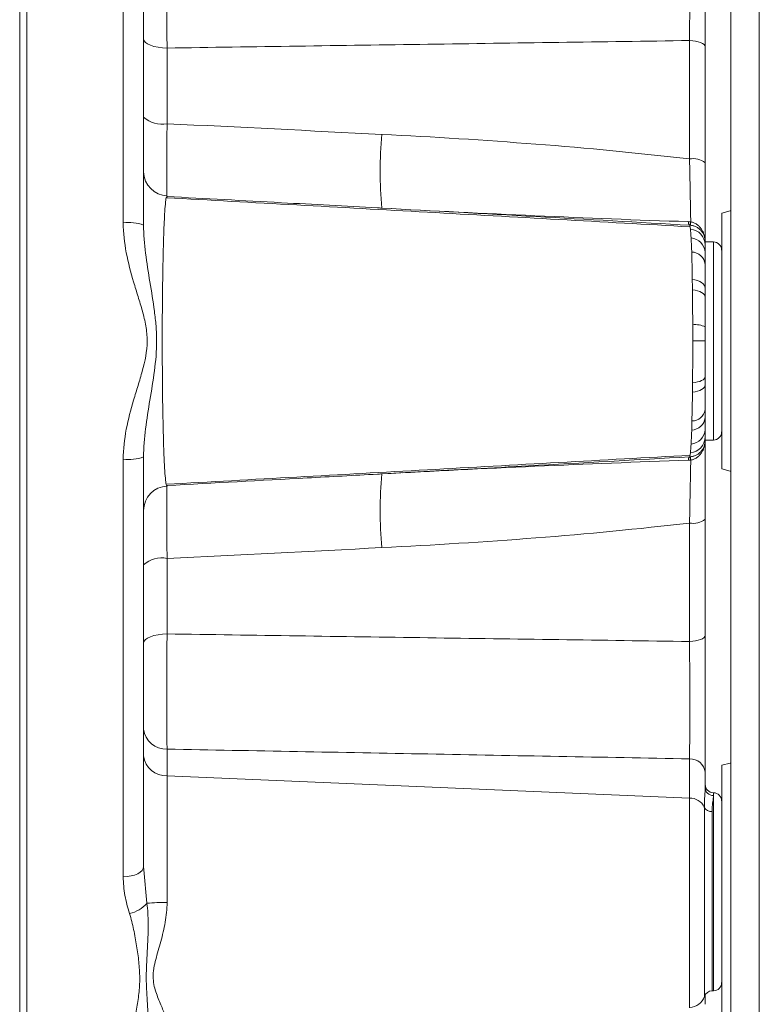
# Model space of a CAD drawing. Header units: millimetres. Extents: x 755 to 2246, y 770 to 3170.
# Tile 8 of 13: x 1667 to 1757, y 1994 to 2114. Entities that reach past the tile are written whole.
import ezdxf

# ---------------------------------------------------------------- set-up
doc = ezdxf.new("R2010")
doc.units = ezdxf.units.MM

msp = doc.modelspace()

# ---------------------------------------------------------------- linework, layer by layer
at = {"color": 7, "linetype": 'Continuous', "lineweight": 15}
for p, q in [((1753.27, 1842.53), (1753.27, 2224.95)), ((1756.72, 1842.53), (1756.72, 2224.95)), ((1666.9, 2074.55), (1666.9, 2206.44)), ((1667.76, 2193.83), (1667.76, 1942.67)), ((1679.48, 2088.91), (1679.48, 2139.65)), ((1681.95, 2138.41), (1681.95, 2088.64)), ((1748.25, 2096.66), (1748.25, 2111.05)), ((1750.15, 2110.3), (1750.15, 2096.21)), ((1684.8, 2110.14), (1684.8, 2100.95)), ((1684.8, 2092.08), (1684.69, 2091.93)), ((1752.16, 2059), (1752.16, 2090.09)), ((1748.32, 2088.34), (1748.27, 2088.61)), ((1748.36, 2088.14), (1748.32, 2088.34)), ((1751.15, 2086.58), (1750.15, 2086.58)), ((1751.15, 2062.51), (1751.15, 2086.58)), ((1666.9, 1942.65), (1666.9, 2074.55)), ((1750.15, 2062.51), (1751.15, 2062.51)), ((1679.48, 2009.45), (1679.48, 2060.18)), ((1681.95, 2060.46), (1681.95, 2010.68)), ((1748.27, 2060.48), (1748.32, 2060.75)), ((1748.32, 2060.75), (1748.36, 2060.97)), ((1718.9, 2058.84), (1713.08, 2058.53)), ((1714.49, 2058.6), (1710.89, 2058.4)), ((1715.56, 2058.66), (1713.43, 2058.54)), ((1750.15, 2052.88), (1750.15, 2038.79)), ((1748.25, 2038.04), (1748.25, 2052.43)), ((1684.8, 2048.14), (1684.8, 2038.96)), ((1684.8, 2024.96), (1684.8, 2021.71)), ((1748.25, 2019.02), (1748.25, 2023.78)), ((1752.16, 1992.26), (1752.16, 2023)), ((1684.8, 2021.71), (1684.8, 2006.34)), ((1748.25, 2019.02), (1684.8, 2021.71)), ((1750.15, 2022.16), (1750.15, 2020.29)), ((1751.15, 2019.67), (1751.15, 2019.32)), ((1751.15, 1995.6), (1751.15, 2019.32)), ((1748.25, 1993.55), (1748.25, 2019.02)), ((1750.05, 1994.91), (1750.05, 2017.92)), ((1751, 2017.37), (1751, 1995.6)), ((1681.95, 2010.68), (1681.98, 2010.3)), ((1681.98, 2010.3), (1682.36, 2006.23)), ((1751, 1995.6), (1751.15, 1995.6)), ((1750.15, 1995.13), (1750.15, 1993.96))]:
    msp.add_line(p, q, dxfattribs=at)
at = {"color": 7, "linetype": 'Continuous', "lineweight": 15, "flags": 128}
for points in [[(1681.95, 2111.2), (1682, 2111), (1682.16, 2110.81), (1682.42, 2110.63), (1682.77, 2110.47), (1683.2, 2110.33), (1683.7, 2110.23), (1684.23, 2110.17), (1684.8, 2110.14)], [(1748.25, 2111.05), (1748.63, 2111.03), (1748.99, 2110.98), (1749.31, 2110.91), (1749.6, 2110.82), (1749.83, 2110.71), (1750.01, 2110.58), (1750.12, 2110.44), (1750.15, 2110.3)], [(1753.27, 2090.39), (1753.18, 2090.36), (1752.16, 2090.09)], [(1750.15, 2080.98), (1750.12, 2081.16), (1750.04, 2081.34), (1749.9, 2081.5), (1749.71, 2081.65), (1749.48, 2081.78), (1749.21, 2081.89), (1748.91, 2081.97), (1748.58, 2082.03)], [(1750.15, 2079.89), (1750.12, 2080.04), (1750.04, 2080.18), (1749.9, 2080.32), (1749.72, 2080.44), (1749.49, 2080.55), (1749.22, 2080.64), (1748.92, 2080.71), (1748.6, 2080.75)], [(1750.15, 2074.55), (1750.12, 2074.55), (1750.04, 2074.55), (1749.91, 2074.55), (1749.73, 2074.55), (1749.5, 2074.55), (1749.24, 2074.55), (1748.95, 2074.55), (1748.64, 2074.55)], [(1750.15, 2070.18), (1750.12, 2070.06), (1750.04, 2069.94), (1749.91, 2069.83), (1749.72, 2069.73), (1749.49, 2069.64), (1749.23, 2069.57), (1748.93, 2069.51), (1748.62, 2069.47)], [(1750.15, 2069.2), (1750.12, 2069.05), (1750.04, 2068.91), (1749.9, 2068.77), (1749.72, 2068.65), (1749.49, 2068.54), (1749.22, 2068.45), (1748.92, 2068.38), (1748.6, 2068.34)], [(1752.16, 2059), (1753.18, 2058.73), (1753.27, 2058.7)], [(1684.8, 2038.96), (1684.23, 2038.93), (1683.7, 2038.86), (1683.2, 2038.76), (1682.77, 2038.62), (1682.42, 2038.46), (1682.16, 2038.28), (1682, 2038.09), (1681.95, 2037.89)], [(1750.15, 2038.79), (1750.12, 2038.65), (1750.01, 2038.51), (1749.83, 2038.38), (1749.6, 2038.27), (1749.31, 2038.18), (1748.99, 2038.11), (1748.63, 2038.06), (1748.25, 2038.04)], [(1753.27, 2023.3), (1753.18, 2023.27), (1752.16, 2023)], [(1681.95, 2010.68), (1681.9, 2010.45), (1681.76, 2010.22), (1681.53, 2010), (1681.23, 2009.82), (1680.86, 2009.66), (1680.43, 2009.55), (1679.97, 2009.47), (1679.48, 2009.45)]]:
    msp.add_lwpolyline(points, dxfattribs=at)
at = {"color": 7, "linetype": 'Continuous', "lineweight": 15}
for centre, radius, start, end in [((1684.17, 2104.21), 3.32, 228.0381, 280.9262), ((1761.61, 2095.04), 50.93, 174.7974, 184.8967), ((1748.68, 2094.27), 2.43, 52.7726, 100.1748), ((1684.96, 2095.18), 3.01, 181.7033, 267.2323), ((1710.87, 2090.76), 0.0754, 266.4654, 284.9729), ((1680.08, 2083.09), 5.85, 71.4335, 95.898), ((1748.72, 2089.06), 0.629, 180.9516, 224.8198), ((1750.01, 2088.81), 1.63, 172.5927, 187.4073), ((1748.19, 2086.18), 1.96, 0.8785, 84.9861), ((1748.29, 2085.2), 1.87, 2.9352, 85.4269), ((1751.15, 2085.58), 1, 0, 90), ((1748.44, 2083.64), 1.72, 6.7816, 87.8522), ((1748.94, 2073.87), 2.67, 63.0169, 96.538), ((1748.54, 2066.47), 1.64, 270.0787, 350.0888), ((1748.44, 2065.45), 1.72, 272.148, 353.2187), ((1748.29, 2063.89), 1.87, 274.5731, 357.065), ((1748.19, 2062.92), 1.96, 275.0225, 359.0941), ((1751.15, 2063.51), 1, 270, 0), ((1680.08, 2066), 5.85, 264.102, 288.5665), ((1748.72, 2060.03), 0.629, 135.1802, 179.0484), ((1750.01, 2060.28), 1.63, 172.5927, 187.4073), ((1761.61, 2054.06), 50.93, 175.1033, 185.2026), ((1684.95, 2053.92), 3.01, 92.706, 179.3937), ((1748.68, 2054.82), 2.43, 259.8252, 307.2274), ((1684.17, 2044.88), 3.32, 79.0738, 131.9619), ((1684.66, 2027.69), 2.73, 186.2757, 272.8274), ((1684.66, 2024.44), 2.73, 186.2757, 272.8274), ((1748.34, 2021.96), 1.82, 6.2757, 92.8274), ((1751.15, 2020.67), 1, 180, 270), ((1751.14, 2020.31), 0.989, 180.8543, 270.8295), ((1751.15, 2018.66), 1, 0, 90), ((1748.26, 2017.03), 1.99, 26.602, 90.3809), ((1750.94, 2018.38), 1.01, 206.8621, 272.8841), ((1679.47, 2008.77), 3.85, 281.5622, 318.7087), ((1684.62, 1983.12), 23.22, 89.5637, 95.5889), ((1751.15, 1996.6), 1, 270, 0), ((1751, 1994.59), 1, 90, 161.3036), ((1748.15, 1995.56), 2.01, 273, 341.3036)]:
    msp.add_arc(centre, radius, start, end, dxfattribs=at)
for points, knots in [([(1750.15, 2126.93), (1750.15, 2126.47), (1750.15, 2125.45), (1750.15, 2124.26), (1750.15, 2122.98), (1750.15, 2122.31), (1750.15, 2120.91), (1750.15, 2120.19), (1750.15, 2119.06), (1750.15, 2118.68), (1750.15, 2117.92), (1750.15, 2117.54), (1750.15, 2116.38), (1750.15, 2115.61), (1750.15, 2114.44), (1750.15, 2114.05), (1750.15, 2113.28), (1750.15, 2112.9), (1750.15, 2111.77), (1750.15, 2111.02), (1750.15, 2110.3)], [0, 0, 0, 0, 0.125, 0.25, 0.25, 0.375, 0.375, 0.5, 0.5, 0.5625, 0.5625, 0.625, 0.625, 0.75, 0.75, 0.8125, 0.8125, 0.875, 0.875, 1, 1, 1, 1]), ([(1748.25, 2111.05), (1748.25, 2111.68), (1748.26, 2112.31), (1748.26, 2113.28), (1748.27, 2113.61), (1748.27, 2114.27), (1748.27, 2114.6), (1748.27, 2115.61), (1748.28, 2116.27), (1748.28, 2117.59), (1748.28, 2118.24), (1748.28, 2119.53), (1748.28, 2120.15), (1748.28, 2121.35), (1748.27, 2121.92), (1748.27, 2123.02), (1748.26, 2124.04), (1748.25, 2124.91), (1748.25, 2125.31)], [0, 0, 0, 0, 0.125, 0.125, 0.1875, 0.1875, 0.25, 0.25, 0.375, 0.375, 0.5, 0.5, 0.625, 0.625, 0.75, 0.75, 0.875, 1, 1, 1, 1]), ([(1684.8, 2124.13), (1684.79, 2123.74), (1684.79, 2123.31), (1684.78, 2122.39), (1684.77, 2121.89), (1684.77, 2120.81), (1684.76, 2120.25), (1684.76, 2119.08), (1684.76, 2118.47), (1684.76, 2117.53), (1684.76, 2117.21), (1684.76, 2116.57), (1684.76, 2116.25), (1684.76, 2115.28), (1684.77, 2114.63), (1684.77, 2113.64), (1684.77, 2113.31), (1684.78, 2112.66), (1684.78, 2112.34), (1684.79, 2111.38), (1684.79, 2110.75), (1684.8, 2110.14)], [0, 0, 0, 0, 0.125, 0.125, 0.25, 0.25, 0.375, 0.375, 0.5, 0.5, 0.5625, 0.5625, 0.625, 0.625, 0.75, 0.75, 0.8125, 0.8125, 0.875, 0.875, 1, 1, 1, 1]), ([(1748.25, 2111.05), (1737.66, 2110.9), (1727.07, 2110.75), (1716.48, 2110.6), (1705.92, 2110.45), (1695.36, 2110.29), (1684.8, 2110.14)], [0.00190489, 0.00190489, 0.00190489, 0.00190489, 0.03374003, 0.03374003, 0.03374003, 0.06548481, 0.06548481, 0.06548481, 0.06548481]), ([(1684.8, 2100.95), (1684.79, 2100.31), (1684.79, 2099.7), (1684.78, 2098.51), (1684.77, 2097.94), (1684.76, 2096.84), (1684.76, 2096.33), (1684.76, 2095.38), (1684.76, 2094.94), (1684.76, 2094.34), (1684.76, 2094.15), (1684.76, 2093.8), (1684.76, 2093.64), (1684.76, 2093.18), (1684.76, 2092.92), (1684.77, 2092.61), (1684.77, 2092.52), (1684.77, 2092.36), (1684.78, 2092.3), (1684.78, 2092.14), (1684.79, 2092.09), (1684.8, 2092.1)], [0, 0, 0, 0, 0.125, 0.125, 0.25, 0.25, 0.375, 0.375, 0.5, 0.5, 0.5625, 0.5625, 0.625, 0.625, 0.75, 0.75, 0.8125, 0.8125, 0.875, 0.875, 1, 1, 1, 1]), ([(1710.89, 2099.65), (1717.13, 2099.34), (1723.36, 2098.95), (1735.82, 2097.98), (1742.04, 2097.39), (1748.25, 2096.66)], [0, 0, 0, 0, 0.5, 0.5, 1, 1, 1, 1]), ([(1748.4, 2089.02), (1748.39, 2089.44), (1748.38, 2089.92), (1748.37, 2090.74), (1748.36, 2091.03), (1748.35, 2091.63), (1748.34, 2091.95), (1748.33, 2092.92), (1748.31, 2093.62), (1748.28, 2095.1), (1748.27, 2095.87), (1748.25, 2096.66)], [0, 0, 0, 0, 0.25, 0.25, 0.375, 0.375, 0.5, 0.5, 0.75, 0.75, 1, 1, 1, 1]), ([(1750.15, 2096.21), (1750.15, 2095.16), (1750.15, 2094.16), (1750.15, 2092.73), (1750.15, 2092.27), (1750.15, 2091.36), (1750.15, 2090.93), (1750.15, 2090.11), (1750.15, 2089.72), (1750.15, 2088.97), (1750.15, 2088.62), (1750.15, 2087.63), (1750.15, 2087.07), (1750.15, 2086.62)], [0, 0, 0, 0, 0.25, 0.25, 0.375, 0.375, 0.5, 0.5, 0.625, 0.625, 0.75, 0.75, 1, 1, 1, 1]), ([(1684.69, 2091.93), (1684.69, 2091.93), (1684.66, 2091.88), (1684.59, 2091.2), (1684.48, 2089.8), (1684.39, 2087.6), (1684.32, 2084.88), (1684.27, 2082.32), (1684.23, 2079.52), (1684.22, 2076.59), (1684.21, 2073.59), (1684.23, 2070.64), (1684.25, 2067.78), (1684.3, 2065.13), (1684.35, 2062.74), (1684.42, 2060.7), (1684.5, 2059.03), (1684.59, 2057.86), (1684.66, 2057.24), (1684.69, 2057.16), (1684.69, 2057.15)], [0, 0, 0, 0, 0.00427, 0.063412, 0.124251, 0.220055, 0.279071, 0.339812, 0.39883, 0.459594, 0.518465, 0.579074, 0.637901, 0.698455, 0.757299, 0.81785, 0.876815, 0.937472, 0.996558, 1, 1, 1, 1]), ([(1748.33, 2088.42), (1737.69, 2089.01), (1716.47, 2090.2), (1695.27, 2091.37), (1684.69, 2091.95)], [0, 0, 0, 0, 0.501235, 1, 1, 1, 1]), ([(1710.35, 2090.72), (1706.46, 2090.93), (1702.58, 2091.14), (1698.69, 2091.35), (1694.06, 2091.6), (1689.43, 2091.85), (1684.8, 2092.1)], [0.00052452, 0.00052452, 0.00052452, 0.00052452, 0.0122076, 0.0122076, 0.0122076, 0.02613593, 0.02613593, 0.02613593, 0.02613593]), ([(1710.87, 2090.69), (1717.07, 2090.35), (1723.27, 2090.04), (1735.68, 2089.49), (1741.88, 2089.24), (1748.09, 2089.05)], [0, 0, 0, 0, 0.5, 0.5, 1, 1, 1, 1]), ([(1748.27, 2088.61), (1742.04, 2088.97), (1735.81, 2089.32), (1723.35, 2090.01), (1717.12, 2090.35), (1710.89, 2090.69)], [0, 0, 0, 0, 0.5, 0.5, 1, 1, 1, 1]), ([(1679.48, 2060.18), (1679.48, 2061.41), (1679.62, 2062.62), (1680.08, 2065.01), (1680.39, 2066.19), (1680.91, 2067.96), (1681.09, 2068.55), (1681.45, 2069.72), (1681.63, 2070.31), (1682.12, 2072.08), (1682.38, 2073.28), (1682.38, 2075.17), (1682.32, 2075.78), (1682.11, 2076.99), (1681.96, 2077.59), (1681.64, 2078.78), (1681.46, 2079.36), (1681.09, 2080.54), (1680.91, 2081.13), (1680.39, 2082.89), (1680.08, 2084.08), (1679.62, 2086.47), (1679.48, 2087.68), (1679.48, 2088.91)], [0, 0, 0, 0, 0.125, 0.125, 0.25, 0.25, 0.3125, 0.3125, 0.375, 0.375, 0.5, 0.5, 0.5625, 0.5625, 0.625, 0.625, 0.6875, 0.6875, 0.75, 0.75, 0.875, 0.875, 1, 1, 1, 1]), ([(1748.4, 2089.02), (1748.53, 2089), (1748.66, 2088.96), (1748.9, 2088.86), (1749.02, 2088.79), (1749.24, 2088.63), (1749.34, 2088.55), (1749.53, 2088.35), (1749.61, 2088.25), (1749.76, 2088.03), (1749.83, 2087.91), (1749.94, 2087.67), (1749.99, 2087.54), (1750.07, 2087.29), (1750.1, 2087.16), (1750.14, 2086.89), (1750.15, 2086.76), (1750.15, 2086.62)], [0, 0, 0, 0, 0.125, 0.125, 0.25, 0.25, 0.375, 0.375, 0.5, 0.5, 0.625, 0.625, 0.75, 0.75, 0.875, 0.875, 1, 1, 1, 1]), ([(1681.95, 2088.64), (1681.95, 2087.49), (1682.05, 2086.35), (1682.34, 2084.05), (1682.52, 2082.89), (1682.91, 2080.54), (1683.11, 2079.36), (1683.34, 2077.57), (1683.41, 2076.97), (1683.5, 2075.77), (1683.53, 2075.16), (1683.53, 2073.32), (1683.42, 2072.11), (1683.11, 2069.73), (1682.91, 2068.55), (1682.52, 2066.2), (1682.34, 2065.04), (1682.05, 2062.74), (1681.95, 2061.6), (1681.95, 2060.46)], [0, 0, 0, 0, 0.125, 0.125, 0.25, 0.25, 0.375, 0.375, 0.4375, 0.4375, 0.5, 0.5, 0.625, 0.625, 0.75, 0.75, 0.875, 0.875, 1, 1, 1, 1]), ([(1748.4, 2088.6), (1748.53, 2088.59), (1748.65, 2088.56), (1748.9, 2088.48), (1749.01, 2088.43), (1749.24, 2088.31), (1749.34, 2088.24), (1749.53, 2088.08), (1749.61, 2087.99), (1749.77, 2087.81), (1749.83, 2087.71), (1749.92, 2087.56), (1749.95, 2087.51), (1750, 2087.4), (1750.02, 2087.35), (1750.07, 2087.19), (1750.1, 2087.08), (1750.14, 2086.85), (1750.15, 2086.74), (1750.15, 2086.62)], [0, 0, 0, 0, 0.125, 0.125, 0.25, 0.25, 0.375, 0.375, 0.5, 0.5, 0.625, 0.625, 0.6875, 0.6875, 0.75, 0.75, 0.875, 0.875, 1, 1, 1, 1]), ([(1750.15, 2086.62), (1750.15, 2086.62), (1750.15, 2086.63), (1750.15, 2086.61), (1750.15, 2086.59), (1750.15, 2086.48), (1750.15, 2086.37), (1750.15, 2086.21)], [0, 0, 0, 0, 0.25, 0.25, 0.5, 0.5, 1, 1, 1, 1]), ([(1748.58, 2082.03), (1748.57, 2082.66), (1748.56, 2083.25), (1748.54, 2084.36), (1748.52, 2084.88), (1748.51, 2085.36)], [0, 0, 0, 0, 0.5, 0.5, 1, 1, 1, 1]), ([(1750.15, 2083.84), (1750.15, 2083.43), (1750.15, 2082.99), (1750.15, 2082.04), (1750.15, 2081.53), (1750.15, 2080.98)], [0, 0, 0, 0, 0.5, 0.5, 1, 1, 1, 1]), ([(1748.64, 2076.52), (1748.63, 2077.26), (1748.63, 2077.98), (1748.62, 2079.39), (1748.61, 2080.08), (1748.6, 2080.75)], [0, 0, 0, 0, 0.5, 0.5, 1, 1, 1, 1]), ([(1750.15, 2079.89), (1750.15, 2079.31), (1750.15, 2078.72), (1750.15, 2077.51), (1750.15, 2076.89), (1750.15, 2076.25)], [0, 0, 0, 0, 0.5, 0.5, 1, 1, 1, 1]), ([(1748.62, 2069.47), (1748.62, 2070.28), (1748.63, 2071.11), (1748.64, 2072.81), (1748.64, 2073.68), (1748.64, 2074.55)], [0, 0, 0, 0, 0.5, 0.5, 1, 1, 1, 1]), ([(1750.15, 2074.55), (1750.15, 2073.79), (1750.15, 2073.05), (1750.15, 2071.59), (1750.15, 2070.88), (1750.15, 2070.18)], [0, 0, 0, 0, 0.5, 0.5, 1, 1, 1, 1]), ([(1748.4, 2060.49), (1748.53, 2060.5), (1748.65, 2060.53), (1748.9, 2060.61), (1749.01, 2060.66), (1749.24, 2060.78), (1749.34, 2060.85), (1749.53, 2061.01), (1749.61, 2061.1), (1749.77, 2061.28), (1749.83, 2061.38), (1749.92, 2061.53), (1749.95, 2061.58), (1750, 2061.69), (1750.02, 2061.74), (1750.07, 2061.9), (1750.1, 2062.01), (1750.14, 2062.24), (1750.15, 2062.35), (1750.15, 2062.47)], [0, 0, 0, 0, 0.125, 0.125, 0.25, 0.25, 0.375, 0.375, 0.5, 0.5, 0.625, 0.625, 0.6875, 0.6875, 0.75, 0.75, 0.875, 0.875, 1, 1, 1, 1]), ([(1748.4, 2060.07), (1748.53, 2060.09), (1748.66, 2060.13), (1748.9, 2060.23), (1749.02, 2060.3), (1749.24, 2060.46), (1749.34, 2060.54), (1749.53, 2060.74), (1749.61, 2060.84), (1749.76, 2061.06), (1749.83, 2061.18), (1749.94, 2061.42), (1749.99, 2061.55), (1750.07, 2061.8), (1750.1, 2061.93), (1750.14, 2062.2), (1750.15, 2062.33), (1750.15, 2062.47)], [0, 0, 0, 0, 0.125, 0.125, 0.25, 0.25, 0.375, 0.375, 0.5, 0.5, 0.625, 0.625, 0.75, 0.75, 0.875, 0.875, 1, 1, 1, 1]), ([(1750.15, 2062.89), (1750.15, 2062.73), (1750.15, 2062.61), (1750.15, 2062.51), (1750.15, 2062.48), (1750.15, 2062.46), (1750.15, 2062.47), (1750.15, 2062.47)], [0, 0, 0, 0, 0.5, 0.5, 0.75, 0.75, 1, 1, 1, 1]), ([(1750.15, 2062.47), (1750.15, 2062.02), (1750.15, 2061.46), (1750.15, 2060.48), (1750.15, 2060.12), (1750.15, 2059.38), (1750.15, 2058.98), (1750.15, 2058.16), (1750.15, 2057.73), (1750.15, 2056.82), (1750.15, 2056.36), (1750.15, 2054.93), (1750.15, 2053.93), (1750.15, 2052.88)], [0, 0, 0, 0, 0.25, 0.25, 0.375, 0.375, 0.5, 0.5, 0.625, 0.625, 0.75, 0.75, 1, 1, 1, 1]), ([(1684.69, 2057.14), (1695.27, 2057.72), (1716.47, 2058.9), (1737.69, 2060.08), (1748.33, 2060.67)], [0, 0, 0, 0, 0.498767, 1, 1, 1, 1]), ([(1748.09, 2060.05), (1741.88, 2059.85), (1735.68, 2059.6), (1723.27, 2059.05), (1717.07, 2058.74), (1710.87, 2058.4)], [0, 0, 0, 0, 0.5, 0.5, 1, 1, 1, 1]), ([(1715.58, 2058.66), (1719.94, 2058.9), (1730.84, 2059.49), (1741.74, 2060.11), (1748.27, 2060.48)], [0, 0, 0, 0, 0.400863, 1, 1, 1, 1]), ([(1748.25, 2052.43), (1748.27, 2053.22), (1748.28, 2053.98), (1748.3, 2055.08), (1748.31, 2055.44), (1748.32, 2056.14), (1748.33, 2056.48), (1748.35, 2057.47), (1748.36, 2058.07), (1748.38, 2058.89), (1748.38, 2059.15), (1748.39, 2059.63), (1748.39, 2059.86), (1748.4, 2060.07)], [0, 0, 0, 0, 0.25, 0.25, 0.375, 0.375, 0.5, 0.5, 0.75, 0.75, 0.875, 0.875, 1, 1, 1, 1]), ([(1684.8, 2056.99), (1690.47, 2057.3), (1696.14, 2057.6), (1701.81, 2057.91), (1704.66, 2058.07), (1707.5, 2058.22), (1710.35, 2058.37)], [0.0028544, 0.0028544, 0.0028544, 0.0028544, 0.01991103, 0.01991103, 0.01991103, 0.02846581, 0.02846581, 0.02846581, 0.02846581]), ([(1684.69, 2057.15), (1684.72, 2057.03), (1684.76, 2056.87), (1684.8, 2056.93), (1684.81, 2056.94)], [0, 0, 0, 0, 0.80723, 1, 1, 1, 1]), ([(1684.8, 2056.99), (1684.79, 2057), (1684.78, 2056.95), (1684.77, 2056.74), (1684.77, 2056.59), (1684.76, 2056.17), (1684.76, 2055.91), (1684.76, 2055.3), (1684.76, 2054.95), (1684.76, 2054.36), (1684.76, 2054.14), (1684.76, 2053.71), (1684.76, 2053.48), (1684.76, 2052.77), (1684.76, 2052.26), (1684.77, 2051.44), (1684.77, 2051.16), (1684.78, 2050.58), (1684.78, 2050.29), (1684.79, 2049.4), (1684.79, 2048.78), (1684.8, 2048.14)], [0, 0, 0, 0, 0.125, 0.125, 0.25, 0.25, 0.375, 0.375, 0.5, 0.5, 0.5625, 0.5625, 0.625, 0.625, 0.75, 0.75, 0.8125, 0.8125, 0.875, 0.875, 1, 1, 1, 1]), ([(1748.25, 2052.43), (1742.04, 2051.7), (1735.82, 2051.11), (1723.36, 2050.14), (1717.13, 2049.75), (1710.89, 2049.44)], [0, 0, 0, 0, 0.5, 0.5, 1, 1, 1, 1]), ([(1684.8, 2038.96), (1684.79, 2038.34), (1684.79, 2037.71), (1684.78, 2036.44), (1684.77, 2035.79), (1684.77, 2034.47), (1684.76, 2033.82), (1684.76, 2032.53), (1684.76, 2031.89), (1684.76, 2030.94), (1684.76, 2030.63), (1684.76, 2030.02), (1684.76, 2029.72), (1684.76, 2028.85), (1684.77, 2028.28), (1684.77, 2027.48), (1684.77, 2027.22), (1684.78, 2026.72), (1684.78, 2026.47), (1684.79, 2025.78), (1684.79, 2025.35), (1684.8, 2024.96)], [0, 0, 0, 0, 0.125, 0.125, 0.25, 0.25, 0.375, 0.375, 0.5, 0.5, 0.5625, 0.5625, 0.625, 0.625, 0.75, 0.75, 0.8125, 0.8125, 0.875, 0.875, 1, 1, 1, 1]), ([(1684.8, 2038.96), (1695.36, 2038.8), (1705.92, 2038.64), (1716.48, 2038.49), (1727.07, 2038.34), (1737.66, 2038.19), (1748.25, 2038.04)], [0.00285725, 0.00285725, 0.00285725, 0.00285725, 0.03460203, 0.03460203, 0.03460203, 0.06643717, 0.06643717, 0.06643717, 0.06643717]), ([(1750.15, 2038.79), (1750.15, 2038.07), (1750.15, 2036.59), (1750.15, 2035.05), (1750.15, 2033.49), (1750.15, 2032.71), (1750.15, 2031.18), (1750.15, 2030.41), (1750.15, 2029.29), (1750.15, 2028.92), (1750.15, 2028.19), (1750.15, 2027.83), (1750.15, 2026.79), (1750.15, 2026.12), (1750.15, 2025.16), (1750.15, 2024.84), (1750.15, 2024.25), (1750.15, 2023.96), (1750.15, 2023.13), (1750.15, 2022.62), (1750.15, 2022.16)], [0, 0, 0, 0, 0.125, 0.25, 0.25, 0.375, 0.375, 0.5, 0.5, 0.5625, 0.5625, 0.625, 0.625, 0.75, 0.75, 0.8125, 0.8125, 0.875, 0.875, 1, 1, 1, 1]), ([(1748.25, 2023.78), (1748.25, 2024.18), (1748.26, 2024.61), (1748.26, 2025.32), (1748.27, 2025.57), (1748.27, 2026.08), (1748.27, 2026.35), (1748.27, 2027.17), (1748.28, 2027.75), (1748.28, 2028.94), (1748.28, 2029.57), (1748.28, 2030.86), (1748.28, 2031.51), (1748.28, 2032.82), (1748.27, 2033.49), (1748.27, 2034.83), (1748.26, 2036.15), (1748.25, 2037.42), (1748.25, 2038.04)], [0, 0, 0, 0, 0.125, 0.125, 0.1875, 0.1875, 0.25, 0.25, 0.375, 0.375, 0.5, 0.5, 0.625, 0.625, 0.75, 0.75, 0.875, 1, 1, 1, 1]), ([(1748.25, 2023.78), (1737.66, 2023.98), (1727.07, 2024.17), (1716.48, 2024.37), (1705.92, 2024.57), (1695.36, 2024.76), (1684.8, 2024.96)], [0.00190522, 0.00190522, 0.00190522, 0.00190522, 0.03374583, 0.03374583, 0.03374583, 0.06549585, 0.06549585, 0.06549585, 0.06549585]), ([(1750.05, 2017.92), (1750.05, 2018.41), (1750.07, 2018.86), (1750.12, 2019.65), (1750.15, 2020), (1750.15, 2020.29)], [0, 0, 0, 0, 0.5, 0.5, 1, 1, 1, 1]), ([(1751.15, 2019.32), (1751.15, 2019.13), (1751.11, 2018.87), (1751.05, 2018.39), (1751.03, 2018.21), (1751, 2017.81), (1751, 2017.6), (1751, 2017.37)], [0, 0, 0, 0, 0.5, 0.5, 0.75, 0.75, 1, 1, 1, 1]), ([(1680.24, 2005), (1680.01, 2005.72), (1679.82, 2006.45), (1679.56, 2007.93), (1679.48, 2008.68), (1679.48, 2009.45)], [0, 0, 0, 0, 0.5, 0.5, 1, 1, 1, 1]), ([(1682.36, 2006.23), (1682.46, 2005.42), (1682.5, 2004.63), (1682.51, 2003.07), (1682.49, 2002.31), (1682.42, 2000.81), (1682.38, 2000.07), (1682.3, 1998.63), (1682.27, 1997.93), (1682.27, 1996.56), (1682.3, 1995.9), (1682.38, 1994.62), (1682.42, 1994), (1682.49, 1992.81), (1682.51, 1992.24), (1682.5, 1991.42), (1682.49, 1991.15), (1682.44, 1990.64), (1682.41, 1990.39), (1682.36, 1990.15)], [0, 0, 0, 0, 0.125, 0.125, 0.25, 0.25, 0.375, 0.375, 0.5, 0.5, 0.625, 0.625, 0.75, 0.75, 0.875, 0.875, 0.9375, 0.9375, 1, 1, 1, 1]), ([(1684.8, 2006.34), (1684.8, 2005.52), (1684.71, 2004.71), (1684.43, 2003.13), (1684.24, 2002.36), (1683.93, 2001.22), (1683.83, 2000.85), (1683.62, 2000.12), (1683.52, 1999.76), (1683.34, 1999.05), (1683.26, 1998.7), (1683.17, 1998.18), (1683.15, 1998.01), (1683.11, 1997.67), (1683.11, 1997.5), (1683.11, 1996.66), (1683.25, 1996.05), (1683.62, 1994.92), (1683.84, 1994.4), (1684.24, 1993.43), (1684.43, 1992.99), (1684.64, 1992.39), (1684.69, 1992.21), (1684.77, 1991.85), (1684.8, 1991.68), (1684.8, 1991.52)], [0, 0, 0, 0, 0.125, 0.125, 0.25, 0.25, 0.3125, 0.3125, 0.375, 0.375, 0.4375, 0.4375, 0.46875, 0.46875, 0.5, 0.5, 0.625, 0.625, 0.75, 0.75, 0.875, 0.875, 0.9375, 0.9375, 1, 1, 1, 1]), ([(1680.24, 1989.71), (1680.45, 1990.3), (1680.6, 1990.9), (1680.88, 1992.13), (1681, 1992.74), (1681.21, 1993.99), (1681.3, 1994.62), (1681.44, 1995.89), (1681.48, 1996.53), (1681.48, 1997.82), (1681.43, 1998.47), (1681.3, 1999.76), (1681.21, 2000.42), (1681, 2001.72), (1680.88, 2002.38), (1680.6, 2003.69), (1680.45, 2004.35), (1680.24, 2005)], [0, 0, 0, 0, 0.125, 0.125, 0.25, 0.25, 0.375, 0.375, 0.5, 0.5, 0.625, 0.625, 0.75, 0.75, 0.875, 0.875, 1, 1, 1, 1])]:
    msp.add_open_spline(points, degree=3, knots=knots, dxfattribs=at)
for points in [[(1684.8, 2100.95), (1693.5, 2100.52), (1702.19, 2100.09), (1710.89, 2099.65)], [(1710.35, 2090.72), (1710.52, 2090.71), (1710.69, 2090.7), (1710.87, 2090.69)], [(1710.87, 2090.69), (1710.69, 2090.7), (1710.52, 2090.71), (1710.35, 2090.72)], [(1748.09, 2089.05), (1748.19, 2089.04), (1748.29, 2089.03), (1748.4, 2089.02)], [(1748.4, 2088.6), (1748.36, 2088.61), (1748.31, 2088.61), (1748.27, 2088.61)], [(1748.44, 2087.06), (1748.41, 2087.52), (1748.39, 2087.88), (1748.36, 2088.14)], [(1748.51, 2085.36), (1748.48, 2086.02), (1748.46, 2086.59), (1748.44, 2087.06)], [(1750.15, 2086.21), (1750.15, 2085.99), (1750.15, 2085.68), (1750.15, 2085.29)], [(1750.15, 2085.29), (1750.15, 2084.89), (1750.15, 2084.41), (1750.15, 2083.84)], [(1748.6, 2080.75), (1748.6, 2081.19), (1748.59, 2081.61), (1748.58, 2082.03)], [(1750.15, 2080.98), (1750.15, 2080.63), (1750.15, 2080.27), (1750.15, 2079.89)], [(1748.64, 2074.55), (1748.64, 2075.21), (1748.64, 2075.87), (1748.64, 2076.52)], [(1750.15, 2076.25), (1750.15, 2075.68), (1750.15, 2075.12), (1750.15, 2074.55)], [(1750.15, 2070.18), (1750.15, 2069.84), (1750.15, 2069.52), (1750.15, 2069.2)], [(1748.54, 2064.83), (1748.56, 2065.88), (1748.59, 2067.05), (1748.6, 2068.34)], [(1748.6, 2068.34), (1748.61, 2068.71), (1748.61, 2069.09), (1748.62, 2069.47)], [(1750.15, 2069.2), (1750.15, 2068.09), (1750.15, 2067.09), (1750.15, 2066.19)], [(1750.15, 2066.19), (1750.15, 2065.86), (1750.15, 2065.54), (1750.15, 2065.25)], [(1748.51, 2063.73), (1748.52, 2064.07), (1748.53, 2064.44), (1748.54, 2064.83)], [(1750.15, 2065.25), (1750.15, 2064.68), (1750.15, 2064.2), (1750.15, 2063.8)], [(1748.44, 2062.03), (1748.46, 2062.5), (1748.48, 2063.07), (1748.51, 2063.73)], [(1750.15, 2063.8), (1750.15, 2063.41), (1750.15, 2063.11), (1750.15, 2062.89)], [(1748.36, 2060.97), (1748.39, 2061.23), (1748.41, 2061.58), (1748.44, 2062.03)], [(1748.4, 2060.07), (1748.29, 2060.06), (1748.19, 2060.05), (1748.09, 2060.05)], [(1748.27, 2060.48), (1748.31, 2060.48), (1748.36, 2060.48), (1748.4, 2060.49)], [(1710.87, 2058.4), (1710.69, 2058.39), (1710.52, 2058.38), (1710.35, 2058.37)], [(1710.35, 2058.37), (1710.52, 2058.38), (1710.69, 2058.39), (1710.87, 2058.4)], [(1710.89, 2049.44), (1702.19, 2049), (1693.5, 2048.57), (1684.8, 2048.14)]]:
    msp.add_open_spline(points, degree=3, dxfattribs=at)

doc.saveas('drawing.dxf')
